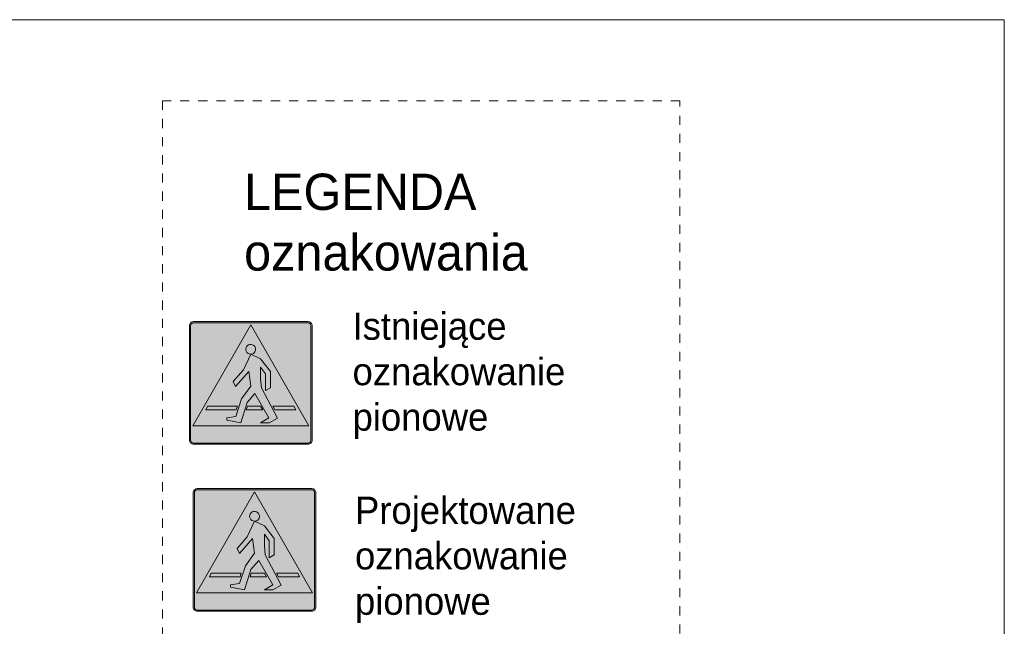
# Model space of a CAD drawing. Extents: x 7583285 to 7585126, y 6019995 to 6020809.
# Tile 52 of 54: x 7584455 to 7584509, y 6020759 to 6020792. Entities that reach past the tile are written whole.
import ezdxf

# ---------------------------------------------------------------- set-up
doc = ezdxf.new("R2010")
doc.units = 0
doc.header["$MEASUREMENT"] = 0
doc.linetypes.add('KUM', pattern=[1, 0.5, -0.5])
doc.layers.get('0').update_dxf_attribs({"linetype": 'CONTINUOUS', "lineweight": 5})

# ---------------------------------------------------------------- blocks, each defined once
blk = doc.blocks.new('D-6')
at = {"true_color": 0x000000}
h = blk.add_hatch(color=18, dxfattribs=at)
h.dxf.hatch_style = 1
edge = h.paths.add_edge_path()
edge.add_line((-369.1, 382.1), (241.8, 993.1))
edge = h.paths.add_edge_path()
edge.add_line((-241.8, 254.9), (369.1, 865.8))
at = {"true_color": 0xffffff}
h = blk.add_hatch(color=7, dxfattribs=at)
h.dxf.hatch_style = 1
h.paths.add_polyline_path([(-450, 30, 0.414214), (-420, 0), (0, 0), (420, 0, 0.414214), (450, 30), (450, 870, 0.414214), (420, 900), (-420, 900, 0.414214), (-450, 870)])
h.paths.add_polyline_path([(-441, 30, 0.414214), (-420, 9), (420, 9, 0.414214), (441, 30), (441, 870, 0.414214), (420, 891), (-420, 891, 0.414214), (-441, 870)], flags=16)
h.paths.add_polyline_path([(-390, 240), (-390, 795), (-240, 795), (-240, 613.1), (90, 613.1), (90, 877.5), (292.5, 877.5), (292.5, 22.5), (90, 22.5), (90, 421.9), (-240, 421.9), (-240, 240)], flags=0)
h.paths.add_polyline_path([(-382.5, 247.5), (-382.5, 787.5), (-247.5, 787.5), (-247.5, 613.1), (-247.5, 247.5)], flags=0)
h = blk.add_hatch(color=5)
h.dxf.hatch_style = 1
h.paths.add_polyline_path([(-420, 9), (420, 9, 0.414214), (441, 30), (441, 870, 0.414214), (420, 891), (-420, 891, 0.414214), (-441, 870), (-441, 30, 0.414214)])
h = blk.add_hatch(color=7, dxfattribs=at)
h.dxf.hatch_style = 1
h.paths.add_polyline_path([(-426, 135), (0, 876), (426, 135)])
at = {"true_color": 0x000000}
h = blk.add_hatch(color=18, dxfattribs=at)
h.dxf.hatch_style = 1
h.paths.add_polyline_path([(-175.5, 194.6), (-175.5, 176.6), (-73.8, 157.5), (-27, 305.7), (30.9, 373.2), (133.5, 193.5), (72.6, 157.2), (135, 157.2), (195.4, 191.7), (78.8, 414.3), (72, 481.2), (72, 565.2), (108, 517.2), (108, 393.4), (144, 413.7), (144, 535.2), (72, 627.7), (0, 661.2), (-54, 546.9), (-128.3, 460.8), (-110.8, 423.9), (-14.4, 535.2), (0, 427.2), (-67.5, 332.7), (-110.4, 204.1)])
h.paths.add_polyline_path([(-330.7, 251.7), (-317.2, 278.7), (-96.9, 278.7), (-105.9, 251.7)])
h.paths.add_polyline_path([(36, 697.2, 2.414214), (0, 661.2, 0.414214)])
h.paths.add_polyline_path([(162, 278.7), (176.1, 251.7), (330.7, 251.7), (317.2, 278.7)])
h.paths.add_polyline_path([(-32.7, 251.7), (-24.2, 278.7), (72.4, 278.7), (87.8, 251.7)])
at = {"color": 7, "true_color": 0xffffff}
for points in [[(-420, 0), (420, 0, 0.414214), (450, 30), (450, 870, 0.414214), (420, 900), (-420, 900, 0.414214), (-450, 870), (-450, 30, 0.414214)], [(-420, 9), (420, 9, 0.414214), (441, 30), (441, 870, 0.414214), (420, 891), (-420, 891, 0.414214), (-441, 870), (-441, 30, 0.414214), (-420, 9)]]:
    blk.add_lwpolyline(points, format="xyb", close=True, dxfattribs=at)
blk.add_lwpolyline([(-426, 135), (0, 876), (426, 135)], close=True, dxfattribs=at)
at = {"color": 18, "true_color": 0x000000}
blk.add_lwpolyline([(36, 697.2, 2.414214), (0, 661.2, 0.414214)], format="xyb", close=True, dxfattribs=at)
for points in [[(-175.5, 194.6), (-175.5, 176.6), (-73.8, 157.5), (-27, 305.7), (30.9, 373.2), (133.5, 193.5), (72.6, 157.2), (135, 157.2), (195.4, 191.7), (78.8, 414.3), (72, 481.2), (72, 565.2), (108, 517.2), (108, 393.4), (144, 413.7), (144, 535.2), (72, 627.7), (0, 661.2), (-54, 546.9), (-128.3, 460.8), (-110.8, 423.9), (-14.4, 535.2), (0, 427.2), (-67.5, 332.7), (-110.4, 204.1)], [(-330.7, 251.7), (-317.2, 278.7), (-96.9, 278.7), (-105.9, 251.7)], [(-32.7, 251.7), (-24.2, 278.7), (72.4, 278.7), (87.8, 251.7)], [(162, 278.7), (176.1, 251.7), (330.7, 251.7), (317.2, 278.7)]]:
    blk.add_lwpolyline(points, close=True, dxfattribs=at)
blk = doc.blocks.new('D-6_')
at = {"true_color": 0x000000}
h = blk.add_hatch(color=18, dxfattribs=at)
h.dxf.hatch_style = 1
edge = h.paths.add_edge_path()
edge.add_line((-369.1, 382.1), (241.8, 993.1))
edge = h.paths.add_edge_path()
edge.add_line((-241.8, 254.9), (369.1, 865.8))
at = {"true_color": 0xffffff}
h = blk.add_hatch(color=7, dxfattribs=at)
h.dxf.hatch_style = 1
h.paths.add_polyline_path([(-450, 30, 0.414214), (-420, 0), (0, 0), (420, 0, 0.414214), (450, 30), (450, 870, 0.414214), (420, 900), (-420, 900, 0.414214), (-450, 870)])
h.paths.add_polyline_path([(-441, 30, 0.414214), (-420, 9), (420, 9, 0.414214), (441, 30), (441, 870, 0.414214), (420, 891), (-420, 891, 0.414214), (-441, 870)], flags=16)
h.paths.add_polyline_path([(-390, 240), (-390, 795), (-240, 795), (-240, 613.1), (90, 613.1), (90, 877.5), (292.5, 877.5), (292.5, 22.5), (90, 22.5), (90, 421.9), (-240, 421.9), (-240, 240)], flags=0)
h.paths.add_polyline_path([(-382.5, 247.5), (-382.5, 787.5), (-247.5, 787.5), (-247.5, 613.1), (-247.5, 247.5)], flags=0)
at = {"true_color": 0x1d1d1d}
h = blk.add_hatch(color=250, dxfattribs=at)
h.dxf.hatch_style = 1
h.paths.add_polyline_path([(-420, 9), (420, 9, 0.414214), (441, 30), (441, 870, 0.414214), (420, 891), (-420, 891, 0.414214), (-441, 870), (-441, 30, 0.414214)])
at = {"true_color": 0xffffff}
h = blk.add_hatch(color=7, dxfattribs=at)
h.dxf.hatch_style = 1
h.paths.add_polyline_path([(-426, 135), (0, 876), (426, 135)])
at = {"true_color": 0x000000}
h = blk.add_hatch(color=18, dxfattribs=at)
h.dxf.hatch_style = 1
h.paths.add_polyline_path([(-175.5, 194.6), (-175.5, 176.6), (-73.8, 157.5), (-27, 305.7), (30.9, 373.2), (133.5, 193.5), (72.6, 157.2), (135, 157.2), (195.4, 191.7), (78.8, 414.3), (72, 481.2), (72, 565.2), (108, 517.2), (108, 393.4), (144, 413.7), (144, 535.2), (72, 627.7), (0, 661.2), (-54, 546.9), (-128.3, 460.8), (-110.8, 423.9), (-14.4, 535.2), (0, 427.2), (-67.5, 332.7), (-110.4, 204.1)])
h.paths.add_polyline_path([(-330.7, 251.7), (-317.2, 278.7), (-96.9, 278.7), (-105.9, 251.7)])
h.paths.add_polyline_path([(36, 697.2, 2.414214), (0, 661.2, 0.414214)])
h.paths.add_polyline_path([(162, 278.7), (176.1, 251.7), (330.7, 251.7), (317.2, 278.7)])
h.paths.add_polyline_path([(-32.7, 251.7), (-24.2, 278.7), (72.4, 278.7), (87.8, 251.7)])
at = {"color": 7, "true_color": 0xffffff}
for points in [[(-420, 0), (420, 0, 0.414214), (450, 30), (450, 870, 0.414214), (420, 900), (-420, 900, 0.414214), (-450, 870), (-450, 30, 0.414214)], [(-420, 9), (420, 9, 0.414214), (441, 30), (441, 870, 0.414214), (420, 891), (-420, 891, 0.414214), (-441, 870), (-441, 30, 0.414214), (-420, 9)]]:
    blk.add_lwpolyline(points, format="xyb", close=True, dxfattribs=at)
blk.add_lwpolyline([(-426, 135), (0, 876), (426, 135)], close=True, dxfattribs=at)
at = {"color": 18, "true_color": 0x000000}
blk.add_lwpolyline([(36, 697.2, 2.414214), (0, 661.2, 0.414214)], format="xyb", close=True, dxfattribs=at)
for points in [[(-175.5, 194.6), (-175.5, 176.6), (-73.8, 157.5), (-27, 305.7), (30.9, 373.2), (133.5, 193.5), (72.6, 157.2), (135, 157.2), (195.4, 191.7), (78.8, 414.3), (72, 481.2), (72, 565.2), (108, 517.2), (108, 393.4), (144, 413.7), (144, 535.2), (72, 627.7), (0, 661.2), (-54, 546.9), (-128.3, 460.8), (-110.8, 423.9), (-14.4, 535.2), (0, 427.2), (-67.5, 332.7), (-110.4, 204.1)], [(-330.7, 251.7), (-317.2, 278.7), (-96.9, 278.7), (-105.9, 251.7)], [(-32.7, 251.7), (-24.2, 278.7), (72.4, 278.7), (87.8, 251.7)], [(162, 278.7), (176.1, 251.7), (330.7, 251.7), (317.2, 278.7)]]:
    blk.add_lwpolyline(points, close=True, dxfattribs=at)

msp = doc.modelspace()

# ---------------------------------------------------------------- linework, layer by layer
at = {"color": 0, "linetype": 'KUM', "lineweight": 20}
for p, q in [((7584462.917, 6020787.733), (7584462.917, 6020756.408)), ((7584491.393, 6020787.733), (7584462.917, 6020787.733)), ((7584491.393, 6020756.408), (7584491.393, 6020787.733))]:
    msp.add_line(p, q, dxfattribs=at)
at = {"lineweight": 9}
msp.add_lwpolyline([(7584509.239, 6020643.695), (7584299.239, 6020643.695), (7584299.239, 6020792.195), (7584509.239, 6020792.195), (7584509.239, 6020643.695)], dxfattribs=at)

# ---------------------------------------------------------------- block references
at = {"color": 5, "lineweight": 0, "xscale": 0.0075, "yscale": 0.0075, "zscale": 0.0075}
for name, p in [('D-6_', (7584467.781, 6020768.826)), ('D-6', (7584467.989, 6020759.633))]:
    msp.add_blockref(name, p, dxfattribs=at)

# ---------------------------------------------------------------- texts
at = {"color": 18, "linetype": 'ByBlock', "lineweight": -2, "true_color": 0x050505, "width": 40.71561, "attachment_point": 1}
for s, insert, char_height in [('LEGENDA\\Poznakowania', (7584467.413, 6020783.721), 2), ('Istniejące \\Poznakowanie \\Ppionowe', (7584473.38, 6020776.077), 1.5), ('Projektowane \\Poznakowanie\\Ppionowe', (7584473.516, 6020765.94), 1.5)]:
    msp.add_mtext(s, dxfattribs=dict(at, insert=insert, char_height=char_height))

doc.saveas('drawing.dxf')
